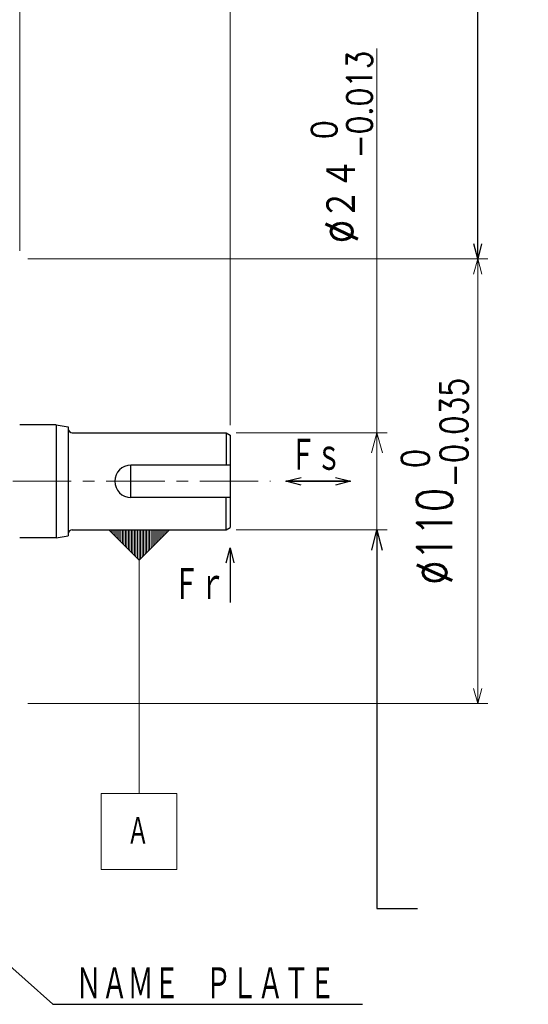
# Model space of a CAD drawing. Header units: millimetres. Extents: x 0 to 1071, y 0 to 742.
# Tile 110 of 128: x 449 to 575, y 358 to 602. Entities that reach past the tile are written whole.
import ezdxf

# ---------------------------------------------------------------- set-up
doc = ezdxf.new("R2010")
doc.units = ezdxf.units.MM
doc.header["$LTSCALE"] = 0.454724
doc.linetypes.add('CENTER', pattern=[50.8, 31.75, -6.35, 6.35, -6.35])
doc.layers.add('NoLayerName_001', color=7, linetype='Continuous')
doc.styles.get("Standard").update_dxf_attribs({"font": 'txt', "bigfont": 'extfont2'})
doc.dimstyles.get("Standard").update_dxf_attribs({"dimtxt": 2.5, "dimasz": 2.5, "dimexe": 1, "dimexo": 1, "dimtad": 1, "dimdec": 3, "dimzin": 0, "dimdsep": 46, "dimtxsty": 'Standard', "dimcen": 2.5, "dimadec": 3, "dimazin": 0, "dimtfac": 0.75, "dimtdec": 3, "dimtmove": 0, "dimatfit": 3, "dimfxl": 1, "dimarcsym": 0})

# ---------------------------------------------------------------- blocks, each defined once
blk = doc.blocks.new('_OPEN30')
at = {"color": 0, "linetype": 'ByBlock', "lineweight": -2}
for p, q in [((-1, 0.267949), (0, 0)), ((0, 0), (-1, -0.267949)), ((0, 0), (-1, 0))]:
    blk.add_line(p, q, dxfattribs=at)
blk = doc.blocks.new('*D129')
at = {"layer": 'Defpoints', "color": 0}
for p in [(501.28, 675), (271.28, 523.62), (501.28, 498.92)]:
    blk.add_point(p, dxfattribs=at)
at = {"layer": 'NoLayerName_001', "color": 0, "linetype": 'Continuous', "lineweight": 13}
for p, q in [((271.28, 526.12), (271.28, 677.5)), ((501.28, 501.42), (501.28, 677.5)), ((275.03, 675), (497.53, 675))]:
    blk.add_line(p, q, dxfattribs=at)
at = {"layer": 'NoLayerName_001', "color": 0, "lineweight": 13, "xscale": 3.75, "yscale": 3.75, "zscale": 3.75, "rotation": 180}
blk.add_blockref('_OPEN30', (271.28, 675), dxfattribs=at)
at = {"layer": 'NoLayerName_001', "color": 0, "lineweight": 13, "xscale": 3.75, "yscale": 3.75, "zscale": 3.75}
blk.add_blockref('_OPEN30', (501.28, 675), dxfattribs=at)
at = {"layer": 'NoLayerName_001', "color": 0, "lineweight": 13, "insert": (386.28, 682.75), "char_height": 8.75, "attachment_point": 5}
blk.add_mtext('\\W0.8000;２３１', dxfattribs=at)
blk = doc.blocks.new('*D131')
at = {"layer": 'Defpoints', "color": 0}
for p in [(443.28, 656.25), (443.28, 552.1), (501.28, 498.92)]:
    blk.add_point(p, dxfattribs=at)
at = {"layer": 'NoLayerName_001', "color": 0, "linetype": 'Continuous', "lineweight": 13}
for p, q in [((443.28, 554.6), (443.28, 658.75)), ((501.28, 501.42), (501.28, 658.75)), ((497.53, 656.25), (447.03, 656.25))]:
    blk.add_line(p, q, dxfattribs=at)
at = {"layer": 'NoLayerName_001', "color": 0, "lineweight": 13, "xscale": 3.75, "yscale": 3.75, "zscale": 3.75, "rotation": 180}
blk.add_blockref('_OPEN30', (443.28, 656.25), dxfattribs=at)
at = {"layer": 'NoLayerName_001', "color": 0, "lineweight": 13, "xscale": 3.75, "yscale": 3.75, "zscale": 3.75}
blk.add_blockref('_OPEN30', (501.28, 656.25), dxfattribs=at)
at = {"layer": 'NoLayerName_001', "color": 0, "lineweight": 13, "insert": (472.28, 663.93), "char_height": 8.75, "attachment_point": 5}
blk.add_mtext('\\W0.8000;５８', dxfattribs=at)
blk = doc.blocks.new('_DOT')
at = {"color": 0, "linetype": 'ByBlock', "lineweight": -2}
blk.add_line((-0.5, 0), (-1, 0), dxfattribs=at)
at = {"color": 0, "linetype": 'ByBlock', "lineweight": -2, "const_width": 0.5}
blk.add_lwpolyline([(-0.25, 0, 1), (0.25, 0, 1)], format="xyb", close=True, dxfattribs=at)
blk = doc.blocks.new('*D134')
at = {"layer": 'Defpoints', "color": 0}
for p in [(449.28, 618.75), (443.28, 552.1), (449.28, 542)]:
    blk.add_point(p, dxfattribs=at)
at = {"layer": 'NoLayerName_001', "color": 0, "linetype": 'Continuous', "lineweight": 13}
for p, q in [((443.28, 554.6), (443.28, 621.25)), ((449.28, 544.5), (449.28, 621.25)), ((440.15, 618.75), (437.03, 618.75)), ((443.28, 618.75), (449.28, 618.75)), ((449.28, 618.75), (465.34, 618.75)), ((452.4, 618.75), (455.53, 618.75))]:
    blk.add_line(p, q, dxfattribs=at)
at = {"layer": 'NoLayerName_001', "color": 0, "lineweight": 13, "xscale": 3.125, "yscale": 3.125, "zscale": 3.125}
blk.add_blockref('_DOT', (443.28, 618.75), dxfattribs=at)
at = {"layer": 'NoLayerName_001', "color": 0, "lineweight": 13, "xscale": 3.125, "yscale": 3.125, "zscale": 3.125, "rotation": 180}
blk.add_blockref('_OPEN30', (449.28, 618.75), dxfattribs=at)
at = {"layer": 'NoLayerName_001', "color": 0, "lineweight": 13, "insert": (460.43, 625.72), "char_height": 8.75, "attachment_point": 5}
blk.add_mtext('\\W0.8000;6', dxfattribs=at)
blk = doc.blocks.new('*D136')
at = {"layer": 'Defpoints', "color": 0}
for p in [(448.78, 542.5), (562.5, 542.5), (448.78, 432.5)]:
    blk.add_point(p, dxfattribs=at)
at = {"layer": 'NoLayerName_001', "color": 0, "linetype": 'Continuous', "lineweight": 13}
for p, q in [((451.28, 542.5), (565, 542.5)), ((562.5, 436.25), (562.5, 538.75)), ((451.28, 432.5), (565, 432.5))]:
    blk.add_line(p, q, dxfattribs=at)
at = {"layer": 'NoLayerName_001', "color": 0, "lineweight": 13, "xscale": 3.75, "yscale": 3.75, "zscale": 3.75}
for p, rotation in [((562.5, 542.5), 90), ((562.5, 432.5), 270)]:
    blk.add_blockref('_OPEN30', p, dxfattribs=dict(at, rotation=rotation))
at = {"layer": 'NoLayerName_001', "color": 0, "lineweight": 13, "insert": (551.84, 487.5), "char_height": 8.75, "attachment_point": 5, "rotation": 90}
blk.add_mtext('\\A1;\\W0.8000;%%c110{\\H6.836375;\\S 0^ -0.035;}', dxfattribs=at)
blk = doc.blocks.new('*D137')
at = {"layer": 'Defpoints', "color": 0}
for p in [(500.28, 499.5), (537.59, 499.5), (500.28, 475.5)]:
    blk.add_point(p, dxfattribs=at)
at = {"layer": 'NoLayerName_001', "color": 0, "linetype": 'Continuous', "lineweight": 13}
for p, q in [((537.59, 499.5), (537.59, 594.53)), ((502.78, 499.5), (540.09, 499.5)), ((537.59, 475.5), (537.59, 494.5)), ((502.78, 475.5), (540.09, 475.5))]:
    blk.add_line(p, q, dxfattribs=at)
at = {"layer": 'NoLayerName_001', "color": 0, "lineweight": 13, "xscale": 5, "yscale": 5, "zscale": 5, "rotation": 90}
blk.add_blockref('_OPEN30', (537.59, 499.5), dxfattribs=at)
at = {"layer": 'NoLayerName_001', "color": 0, "lineweight": 13, "insert": (528.89, 570.18), "char_height": 8, "attachment_point": 5, "rotation": 90}
blk.add_mtext('\\A1;\\W0.8594;%%c２４{{\\H0.78x;\\A1;\\S 0^ -0.013;}}', dxfattribs=at)
blk = doc.blocks.new('_NONE')
blk = doc.blocks.new('DIM_0002')
at = {"color": 3, "linetype": 'Continuous', "lineweight": 13}
for p, q in [((2.25, 83.62), (2.25, 84)), ((2.62, 83.25), (2.62, 84)), ((3, 82.88), (3, 84)), ((3.37, 82.5), (3.37, 84)), ((3.75, 82.12), (3.75, 84)), ((4.12, 81.75), (4.12, 84)), ((4.5, 81.38), (4.5, 84)), ((4.87, 81), (4.87, 84)), ((5.25, 80.62), (5.25, 84)), ((5.62, 80.25), (5.62, 84)), ((6, 79.88), (6, 84)), ((6.37, 79.5), (6.37, 84)), ((6.75, 79.12), (6.75, 84)), ((7.12, 78.75), (7.12, 84)), ((7.5, 78.38), (7.5, 84)), ((7.87, 78), (7.87, 84)), ((8.25, 77.62), (8.25, 84)), ((8.62, 77.25), (8.62, 84)), ((9, 76.88), (9, 84)), ((9.37, 76.5), (9.37, 84)), ((9.75, 76.88), (9.75, 84)), ((10.12, 77.25), (10.12, 84)), ((10.5, 77.62), (10.5, 84)), ((10.87, 78), (10.87, 84)), ((11.25, 78.38), (11.25, 84)), ((11.62, 78.75), (11.62, 84)), ((12, 79.12), (12, 84)), ((12.37, 79.5), (12.37, 84)), ((12.75, 79.88), (12.75, 84)), ((13.12, 80.25), (13.12, 84)), ((13.5, 80.62), (13.5, 84)), ((13.87, 81), (13.87, 84)), ((14.25, 81.38), (14.25, 84)), ((14.62, 81.75), (14.62, 84)), ((15, 82.12), (15, 84)), ((15.37, 82.5), (15.37, 84)), ((15.75, 82.88), (15.75, 84)), ((16.12, 83.25), (16.12, 84)), ((16.5, 83.62), (16.5, 84))]:
    blk.add_line(p, q, dxfattribs=at)
for points in [[(16.87, 84), (9.37, 76.5), (1.87, 84)], [(0, 0), (18.75, 0), (18.75, 18.75), (0, 18.75)]]:
    blk.add_lwpolyline(points, close=True, dxfattribs=at)
blk.add_lwpolyline([(9.37, 76.5), (9.37, 18.75)], dxfattribs=at)
at = {"color": 3, "linetype": 'Continuous', "lineweight": 13, "width": 0.666667}
blk.add_text('Ａ', height=7.5, dxfattribs=at).set_placement((6.37, 5.62))

msp = doc.modelspace()

# ---------------------------------------------------------------- linework, layer by layer
at = {"layer": 'NoLayerName_001', "color": 7, "linetype": 'Continuous', "lineweight": 25}
for p, q in [((458.2764, 501.5), (449.2765, 501.5)), ((458.2764, 501.5), (458.2764, 473.5)), ((458.2764, 501.5), (461.2764, 501)), ((461.2764, 501), (461.2764, 474)), ((462.2764, 499.5), (500.2764, 499.5)), ((500.2764, 499.5), (501.2764, 498.9226)), ((500.2764, 499.5), (500.2764, 491.5)), ((501.2764, 498.9226), (501.2764, 476.0774)), ((501.2764, 491.5), (476.7764, 491.5)), ((476.7764, 483.5), (476.7764, 491.5)), ((501.2764, 483.5), (476.7764, 483.5)), ((500.2764, 475.5), (500.2764, 483.5)), ((462.2764, 475.5), (500.2764, 475.5)), ((500.2764, 475.5), (501.2764, 476.0774)), ((458.2764, 473.5), (449.2765, 473.5)), ((458.2764, 473.5), (461.2764, 474))]:
    msp.add_line(p, q, dxfattribs=at)
at = {"layer": 'NoLayerName_001', "color": 4, "linetype": 'CENTER', "lineweight": 13}
msp.add_line((262.7765, 487.5), (511.2764, 487.5), dxfattribs=at)
at = {"layer": 'NoLayerName_001', "color": 7, "linetype": 'Continuous', "lineweight": 25}
for centre, radius, start, end in [((462.2764, 500.5), 1, 180, 270), ((476.7764, 487.5), 4, 90, 270), ((462.2764, 474.5), 1, 90, 180)]:
    msp.add_arc(centre, radius, start, end, dxfattribs=at)

# ---------------------------------------------------------------- block references
at = {"layer": 'NoLayerName_001', "color": 3, "linetype": 'Continuous', "lineweight": 13}
msp.add_blockref('DIM_0002', (469.4015, 391.5), dxfattribs=at)

# ---------------------------------------------------------------- texts
at = {"layer": 'NoLayerName_001', "color": 3, "lineweight": 13, "char_height": 8.75, "attachment_point": 7}
for s, insert in [('\\A1;\\W0.6667;Ｆｓ', (516.0835, 489.5)), ('\\A1;\\W0.6667;Ｆｒ', (487.2764, 457.5265))]:
    msp.add_mtext(s, dxfattribs=dict(at, insert=insert))
at = {"layer": 'NoLayerName_001', "color": 3, "linetype": 'Continuous', "lineweight": 13, "insert": (463.125, 358.75), "char_height": 8.75, "attachment_point": 7, "line_spacing_factor": 0.6}
msp.add_mtext('\\A1;\\W0.6667;ＮＡＭＥ\u3000ＰＬＡＴＥ', dxfattribs=at)

# ---------------------------------------------------------------- dimensions: what is measured, and where the dimension line sits
at = {"layer": 'NoLayerName_001', "color": 3, "linetype": 'Continuous', "lineweight": 13}
for base, p1, p2, text, override, picture, middle in [((501.2764, 675), (271.2765, 523.6236), (501.2764, 498.9226), '\\W0.8000;２３１', {"dimtxt": 8.75, "dimasz": 3.75, "dimexe": 2.5, "dimexo": 2.5, "dimgap": 2.5, "dimzin": 8, "dimblk": 'OPEN30', "dimclrd": 0, "dimclre": 0, "dimclrt": 0, "dimtp": 0, "dimtm": 0, "dimlwd": 13, "dimlwe": 13}, '*D129', (386.2764, 675)), ((449.2765, 618.75), (443.2765, 552.1), (449.2765, 542), '\\W0.8000;<>', {"dimtxt": 8.75, "dimasz": 3.125, "dimexe": 2.5, "dimexo": 2.5, "dimgap": 2.5, "dimzin": 8, "dimblk1": 'DOT', "dimblk2": 'OPEN30', "dimsah": 1, "dimclrd": 0, "dimclre": 0, "dimclrt": 0, "dimtp": 0, "dimtm": 0, "dimlwd": 13, "dimlwe": 13}, '*D134', (460.4345, 618.75))]:
    dim = msp.add_linear_dim(base=base, p1=p1, p2=p2, text=text, dimstyle='Standard', override=override, dxfattribs=at)
    dim.commit()
    dim.dimension.update_dxf_attribs({"geometry": picture, "text_midpoint": middle, "dimtype": 160})
for base, p1, p2, angle, text, override, picture, middle in [((443.2765, 656.25), (501.2764, 498.9226), (443.2765, 552.1), 180, '\\W0.8000;５８', {"dimtxt": 8.75, "dimasz": 3.75, "dimexe": 2.5, "dimexo": 2.5, "dimgap": 2.5, "dimzin": 8, "dimblk": 'OPEN30', "dimclrd": 0, "dimclre": 0, "dimclrt": 0, "dimtp": 0, "dimtm": 0, "dimlwd": 13, "dimlwe": 13}, '*D131', (472.2764, 656.25)), ((537.5945, 499.5), (500.2764, 475.5), (500.2764, 499.5), 90, '\\W0.8594;%%c２４{{\\H0.78x;\\A1;\\S 0^ -0.013;}}', {"dimtxt": 8, "dimasz": 5, "dimexe": 2.5, "dimexo": 2.5, "dimgap": 1.25, "dimdec": 0, "dimzin": 8, "dimpost": '%%c<>{{\\H0.78x;\\A1;\\S 0^ -0.013;}}', "dimblk1": 'NONE', "dimblk2": 'OPEN30', "dimsah": 1, "dimclrd": 0, "dimclre": 0, "dimclrt": 0, "dimtp": 0, "dimtm": 0.013, "dimtfac": 0.7813, "dimtolj": 1, "dimlwd": 13, "dimlwe": 13}, '*D137', (537.5945, 570.1776)), ((562.5, 542.5), (448.7765, 432.5), (448.7765, 542.5), 90, '\\W0.8000;<>', {"dimtxt": 8.75, "dimasz": 3.75, "dimexe": 2.5, "dimexo": 2.5, "dimgap": 2.5, "dimzin": 8, "dimpost": '%%c<>', "dimblk": 'OPEN30', "dimclrd": 0, "dimclre": 0, "dimclrt": 0, "dimtol": 1, "dimtp": 0, "dimtm": 0.035, "dimtfac": 0.7813, "dimtolj": 1, "dimlwd": 13, "dimlwe": 13}, '*D136', (562.5, 487.5))]:
    dim = msp.add_linear_dim(base=base, p1=p1, p2=p2, angle=angle, text=text, dimstyle='Standard', override=override, dxfattribs=at)
    dim.commit()
    dim.dimension.update_dxf_attribs({"geometry": picture, "text_midpoint": middle, "dimtype": 160})

# ---------------------------------------------------------------- leaders
for points, override in [([(562.5, 542.5), (562.5, 606.25), (575, 606.25)], {"dimasz": 3.75, "dimldrblk": 'OPEN30'}), ([(537.5945, 475.5), (537.5945, 381.8294), (547.5945, 381.8294)], {"dimasz": 5, "dimldrblk": 'OPEN30'})]:
    msp.add_leader(points, dimstyle='Standard', override=override, dxfattribs=at)
at = {"layer": 'NoLayerName_001', "color": 7, "linetype": 'Continuous', "lineweight": 50}
for points in [[(531.0851, 487.5), (515.082, 487.5)], [(515.082, 487.5), (531.0851, 487.5)], [(515.082, 487.5), (531.0851, 487.5)], [(501.2764, 471.0774), (501.2764, 457.5265)]]:
    msp.add_leader(points, dimstyle='Standard', override={"dimasz": 3.75, "dimldrblk": 'OPEN30'}, dxfattribs=at)
at = {"layer": 'NoLayerName_001', "color": 3, "linetype": 'Continuous', "lineweight": 13, "annotation_type": 0, "has_hookline": 1, "hookline_direction": 0, "text_width": 70.9135}
msp.add_leader([(384.7765, 423), (457.5, 358.125), (462.5, 358.125)], dimstyle='Standard', override={"dimtxt": 8.75, "dimasz": 5, "dimldrblk": 'OPEN30'}, dxfattribs=at)

doc.saveas('drawing.dxf')
